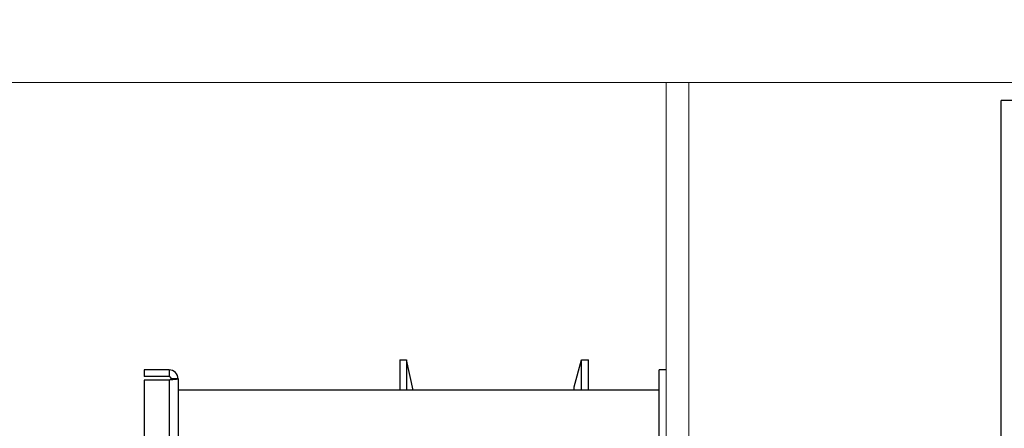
# Model space of a CAD drawing. Header units: millimetres. Extents: x 178516 to 426772, y -178579 to -115871.
# Tile 164 of 256: x 315834 to 316270, y -131633 to -131452. Entities that reach past the tile are written whole.
import ezdxf
from ezdxf import colors
from ezdxf.entities.mleader import LeaderData, LeaderLine
from ezdxf.math import Vec2, Vec3

# ---------------------------------------------------------------- set-up
doc = ezdxf.new("R2010")
doc.units = ezdxf.units.MM
doc.header["$MEASUREMENT"] = 0
doc.layers.get('0').update_dxf_attribs({"color": 252, "lineweight": 5})
for name, color, linetype in [('AHU03-3-42843OBJ', 7, 'Continuous'), ('AHU03-3-42950OBJ', 7, 'Continuous'), ('AHU03-3-68109OBJ', 7, 'Continuous'), ('AHU03-3-68634OBJ', 7, 'Continuous'), ('AHU03-3-68635OBJ', 7, 'Continuous')]:
    doc.layers.add(name, color=color, linetype=linetype)
doc.layers.add('IS_centrale', color=7, linetype='Continuous', lineweight=13)
doc.layers.add('IS_opisy', color=7, linetype='Continuous', lineweight=35)
doc.styles.add('WE11', font='simplex.shx', dxfattribs={"width": 0.7})

# ---------------------------------------------------------------- blocks, each defined once
blk = doc.blocks.new('VVS030s_FLX1_250_0.38kW_2.00x2v2_t')
at = {"color": 7}
for p, q in [((0, 1020), (0, 0)), ((10, 1020), (10, 0)), ((0, 0), (10, 0))]:
    blk.add_line(p, q, dxfattribs=at)
at = {"layer": 'AHU03-3-42843OBJ', "color": 7, "linetype": 'Continuous'}
for p, q in [((121.95, 136.11), (124.89, 122.61)), ((124.89, 122.61), (124.89, 136.11)), ((127.84, 122.61), (127.84, 136.11)), ((127.84, 122.61), (124.89, 122.61))]:
    blk.add_line(p, q, dxfattribs=at)
at = {"layer": 'AHU03-3-42950OBJ', "color": 7, "linetype": 'Continuous'}
for p, q in [((44.35, 136.11), (44.35, 122.61)), ((47.46, 136.11), (47.46, 122.61)), ((50.67, 136.11), (50.67, 134.61)), ((50.67, 134.61), (47.46, 122.61)), ((47.46, 122.61), (44.35, 122.61))]:
    blk.add_line(p, q, dxfattribs=at)
at = {"layer": 'AHU03-3-68109OBJ', "color": 7, "linetype": 'Continuous'}
for p in [(13, 403.11), (10, 127.11)]:
    blk.add_line(p, (13, 127.11), dxfattribs=at)
at = {"layer": 'AHU03-3-68634OBJ', "color": 7, "linetype": 'Continuous'}
for p, q in [((225.97, 131.11), (225.97, 399.11)), ((229.97, 131.61), (229.97, 398.61)), ((240.97, 131.61), (240.97, 398.61)), ((225.97, 131.11), (228.97, 131.11)), ((228.94, 131.52), (229.35, 131.56)), ((229.35, 131.56), (229.97, 131.61)), ((229.97, 131.61), (240.97, 131.61)), ((229.97, 127.11), (229.97, 130.11)), ((229.97, 130.11), (240.97, 130.11)), ((229.97, 127.11), (240.97, 127.11)), ((240.97, 127.11), (240.97, 130.11))]:
    blk.add_line(p, q, dxfattribs=at)
for radius in [4, 1]:
    blk.add_arc((229.97, 131.11), radius, 180, 270, dxfattribs=at)
for points, knots in [([(225.97, 131.11), (225.97, 131.13), (226.06, 131.18), (226.21, 131.22), (226.48, 131.27), (226.99, 131.34), (227.83, 131.43), (228.54, 131.49), (228.94, 131.52)], [0, 0, 0, 0, 0.024786, 0.080227, 0.168255, 0.287048, 0.604561, 1, 1, 1, 1]), ([(228.97, 131.11), (228.97, 131.15), (229.07, 131.27), (229.41, 131.43), (229.74, 131.53), (229.97, 131.61)], [0, 0, 0, 0, 0.127649, 0.345895, 1, 1, 1, 1])]:
    blk.add_open_spline(points, degree=3, knots=knots, dxfattribs=at)
at = {"layer": 'AHU03-3-68635OBJ', "color": 7, "linetype": 'Continuous'}
blk.add_line((13, 136.11), (225.97, 136.11), dxfattribs=at)
blk = doc.blocks.new('VVS030s_P3_w_t')
at = {"color": 0, "lineweight": -3}
for p in [(-50.5, 1736), (-37, 8)]:
    blk.add_line(p, (-50.5, 8), dxfattribs=at)
blk = doc.blocks.new('A$C680519BF')
blk.add_line((-2483, 89.5), (-657, 89.5))
blk.add_blockref('VVS030s_P3_w_t', (-1881, 89.5))
at = {"extrusion": (1.22461e-16, 0, -1)}
blk.add_blockref('VVS030s_FLX1_250_0.38kW_2.00x2v2_t', (2069.83, 89.5), dxfattribs=at)

msp = doc.modelspace()

# ---------------------------------------------------------------- block references
at = {"layer": 'IS_centrale', "xscale": -1, "rotation": 180}
msp.add_blockref('A$C680519BF', (318199.76, -131390.16), dxfattribs=at)

# ---------------------------------------------------------------- leaders
at = {"layer": 'IS_opisy', "ltscale": 5}
ml = msp.add_multileader_mtext('Standard', dxfattribs=at)
ml.set_content('{\\fArial|b0|i0|c238|p34;Zamontować tłumik akustyczny}', color=256, style='WE11')
ml.set_leader_properties(color=256)
ml.build(insert=Vec2(0, 0))
ml.multileader.update_dxf_attribs({"text_left_attachment_type": 2, "text_right_attachment_type": 2, "dogleg_length": 500, "arrow_head_size": 0})
ctx = ml.context
ctx.base_point, ctx.char_height, ctx.arrow_head_size, ctx.landing_gap_size, ctx.plane_origin = Vec3(316033.13, -128558.22), 168, 0, 84, Vec3(344042.87, -129085)
ctx.left_attachment, ctx.right_attachment = 2, 2
notes = []
notes.append((ctx, [(0, (1, 1, 0), (318949.25, -128558.22), (-1, 0), 479.47, [(0, [(318972.83, -131971.22)], 0, [])])]))
ctx.mtext.insert, ctx.mtext.width, ctx.mtext.defined_height, ctx.mtext.flow_direction = Vec3(316117.13, -128449.07), 3785.8517, 1430.61, 5
for ctx, leaders in notes:
    for number, flags, end, landing, length, lines in leaders:
        leader = LeaderData()
        leader.index, (leader.has_last_leader_line, leader.has_dogleg_vector, leader.attachment_direction) = number, flags
        leader.last_leader_point, leader.dogleg_vector, leader.dogleg_length = Vec3(end), Vec3(landing), length
        for number, points, colour, breaks in lines:
            line = LeaderLine()
            line.index, line.vertices, line.color, line.breaks = number, Vec3.list(points), colors.encode_raw_color(colour), breaks
            leader.lines.append(line)
        ctx.leaders.append(leader)

doc.saveas('drawing.dxf')
